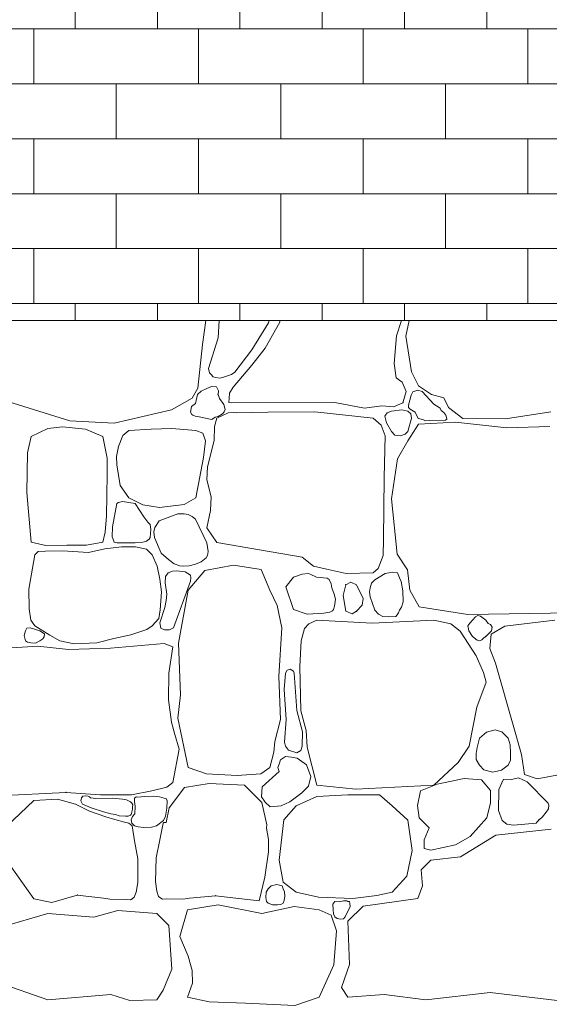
# Model space of a CAD drawing. Header units: millimetres. Extents: x 16408 to 141596, y -21057 to 26364.
# Tile 99 of 144: x 60348 to 60994, y -3564 to -2363. Entities that reach past the tile are written whole.
import ezdxf

# ---------------------------------------------------------------- set-up
doc = ezdxf.new("R2010")
doc.units = ezdxf.units.MM
doc.header["$MEASUREMENT"] = 0
doc.linetypes.add('Wipeout_Contour', pattern=[1000, 0, -1000])
doc.layers.add('0_Nr_pióra__101', color=7, linetype='Continuous', lineweight=5, true_color=0xb2b2b2)
doc.layers.add('_elementy3d_Nr_pióra__101', color=7, linetype='Continuous', lineweight=5, true_color=0xb2b2b2)
doc.layers.add('_elementy3d', color=7, linetype='Continuous')

# ---------------------------------------------------------------- blocks, each defined once
blk = doc.blocks.new('*X6')
at = {"layer": '_elementy3d_Nr_pióra__101', "color": 253, "linetype": 'Continuous', "lineweight": 5, "true_color": 0xb2b2b2}
for p, q in [((60574.9, -2730), (60570.9, -2759.6)), ((60591.4, -2730), (60590.2, -2751.2)), ((60631.3, -2766.1), (60651.4, -2733.1)), ((60665.3, -2732.1), (60647.2, -2763.8)), ((60651.4, -2733.1), (60652.1, -2730)), ((60665.4, -2730), (60665.3, -2732.1)), ((60807.7, -2748.7), (60813.8, -2730)), ((60823.2, -2730), (60819.1, -2749.2)), ((60804.7, -2782.7), (60807.7, -2748.7)), ((60819.1, -2749.2), (60826, -2792.6)), ((60570.9, -2759.6), (60565.2, -2812.6)), ((60590.2, -2751.2), (60578.2, -2788.6)), ((60610.3, -2793.1), (60631.3, -2766.1)), ((60647.2, -2763.8), (60631.3, -2784.7)), ((60631.3, -2784.7), (60608.3, -2811.4)), ((60807.4, -2800), (60804.7, -2782.7)), ((60578.2, -2788.6), (60579.5, -2793.9)), ((60579.5, -2793.9), (60581.6, -2796)), ((60581.6, -2796), (60583.8, -2799)), ((60596.7, -2799.3), (60606.4, -2795.9)), ((60606.4, -2795.9), (60610.3, -2793.1)), ((60826, -2792.6), (60834.4, -2809.9)), ((60583.8, -2799), (60586.6, -2799.6)), ((60586.6, -2799.6), (60592.2, -2800.6)), ((60592.2, -2800.6), (60596.7, -2799.3)), ((60814.4, -2805.5), (60807.4, -2800)), ((60819.6, -2816.9), (60814.4, -2805.5)), ((60834.4, -2809.9), (60850.5, -2820.6)), ((60565.2, -2812.6), (60558.5, -2825)), ((60564.7, -2820.6), (60562.2, -2831.4)), ((60569.3, -2816.2), (60564.7, -2820.6)), ((60576.4, -2813), (60569.3, -2816.2)), ((60581.7, -2810.8), (60576.4, -2813)), ((60588.2, -2810.9), (60581.7, -2810.8)), ((60590.3, -2815.8), (60588.2, -2810.9)), ((60590, -2820.6), (60590.3, -2815.8)), ((60591.7, -2825.5), (60590, -2820.6)), ((60603.9, -2818.9), (60603.3, -2825.2)), ((60608.3, -2811.4), (60603.9, -2818.9)), ((60815.6, -2830.5), (60819.6, -2816.9)), ((60825.4, -2821.1), (60822.2, -2833.4)), ((60827.6, -2817.4), (60825.4, -2821.1)), ((60833.6, -2815.2), (60827.6, -2817.4)), ((60838.9, -2816.8), (60833.6, -2815.2)), ((60853.4, -2832.1), (60838.9, -2816.8)), ((60850.5, -2820.6), (60865.4, -2824.5)), ((60408.9, -2852.7), (60320, -2824.8)), ((60558.5, -2825), (60533, -2839.1)), ((60562.2, -2831.4), (60557.5, -2835.2)), ((60596.9, -2832.5), (60591.7, -2825.5)), ((60598.4, -2838.7), (60596.9, -2832.5)), ((60603.3, -2825.2), (60603.2, -2830.1)), ((60603.2, -2830.1), (60605.8, -2830.5)), ((60605.8, -2830.5), (60732.6, -2830.2)), ((60732.6, -2830.2), (60768.6, -2837.2)), ((60768.6, -2837.2), (60789.9, -2834.2)), ((60789.9, -2834.2), (60804, -2835.7)), ((60804, -2835.7), (60815.6, -2830.5)), ((60822.2, -2833.4), (60822.4, -2836.5)), ((60856.5, -2834.4), (60853.4, -2832.1)), ((60860.8, -2837.2), (60856.5, -2834.4)), ((60865.4, -2824.5), (60871.1, -2836.2)), ((60533, -2839.1), (60463.2, -2855.4)), ((60557.5, -2835.2), (60556.1, -2841.9)), ((60556.1, -2841.9), (60558, -2845)), ((60558, -2845), (60559.3, -2845.5)), ((60559.3, -2845.5), (60562, -2846.8)), ((60602.1, -2842.7), (60588.5, -2849.5)), ((60590, -2847.1), (60595.5, -2844.1)), ((60595.5, -2844.1), (60597.3, -2841.5)), ((60597.3, -2841.5), (60598.4, -2838.7)), ((60609, -2842.3), (60602.1, -2842.7)), ((60612.3, -2842.9), (60609, -2842.3)), ((60650.7, -2841.9), (60612.3, -2842.9)), ((60707.9, -2841.6), (60650.7, -2841.9)), ((60779.2, -2849.5), (60707.9, -2841.6)), ((60796.4, -2842.7), (60793.6, -2846.7)), ((60801.5, -2840.6), (60796.4, -2842.7)), ((60814.1, -2839.3), (60801.5, -2840.6)), ((60821.6, -2840.6), (60814.1, -2839.3)), ((60825.2, -2844), (60821.6, -2840.6)), ((60822.4, -2836.5), (60824.3, -2838.2)), ((60824.3, -2838.2), (60830.4, -2841.9)), ((60826.1, -2849.4), (60825.2, -2844)), ((60830.4, -2841.9), (60834.3, -2849.9)), ((60862.3, -2839.9), (60860.8, -2837.2)), ((60865.4, -2842.6), (60862.3, -2839.9)), ((60867.7, -2845.8), (60865.4, -2842.6)), ((60868.9, -2848.5), (60867.7, -2845.8)), ((60871.1, -2836.2), (60888.7, -2849.8)), ((60940.7, -2850.3), (60996.2, -2841.6)), ((60463.2, -2855.4), (60408.9, -2852.7)), ((60562, -2846.8), (60564.7, -2847.1)), ((60564.7, -2847.1), (60582.5, -2851)), ((60582.5, -2851), (60586.4, -2848.1)), ((60588.5, -2849.5), (60585.6, -2859.5)), ((60586.4, -2848.1), (60590, -2847.1)), ((60788.8, -2858), (60779.2, -2849.5)), ((60793.8, -2871), (60788.8, -2858)), ((60793.6, -2846.7), (60795.4, -2855.1)), ((60795.4, -2855.1), (60801.5, -2865.4)), ((60821.6, -2865.4), (60826.1, -2849.4)), ((60834.4, -2856.5), (60821.6, -2877.1)), ((60834.3, -2849.9), (60839.9, -2851.1)), ((60879.5, -2854), (60834.4, -2856.5)), ((60839.9, -2851.1), (60843.2, -2852.4)), ((60843.2, -2852.4), (60848.1, -2852.1)), ((60848.1, -2852.1), (60867.5, -2851.6)), ((60867.5, -2851.6), (60869, -2850.4)), ((60869, -2850.4), (60868.9, -2848.5)), ((60942.4, -2861.2), (60879.5, -2854)), ((60888.7, -2849.8), (60940.7, -2850.3)), ((60382, -2862), (60361.7, -2871.6)), ((60400.2, -2859.9), (60382, -2862)), ((60428, -2862.7), (60400.2, -2859.9)), ((60449.4, -2871.6), (60428, -2862.7)), ((60473.7, -2870.3), (60468.2, -2884)), ((60481.2, -2864.5), (60473.7, -2870.3)), ((60508.1, -2862.7), (60481.2, -2864.5)), ((60533.4, -2861.8), (60508.1, -2862.7)), ((60562.6, -2864.5), (60533.4, -2861.8)), ((60571.3, -2867.7), (60562.6, -2864.5)), ((60574.5, -2876.9), (60571.3, -2867.7)), ((60585.6, -2859.5), (60585.3, -2876.6)), ((60801.5, -2865.4), (60805.5, -2870)), ((60805.5, -2870), (60812, -2870.7)), ((60812, -2870.7), (60818.1, -2868.8)), ((60818.1, -2868.8), (60821.6, -2865.4)), ((60994.7, -2859.5), (60942.4, -2861.2)), ((60361.7, -2871.6), (60357.4, -2891.7)), ((60454.6, -2898.3), (60449.4, -2871.6)), ((60572.1, -2897.5), (60574.5, -2876.9)), ((60585.3, -2876.6), (60577.2, -2908.7)), ((60792.5, -2921.5), (60793.8, -2871)), ((60821.6, -2877.1), (60808.7, -2898.8)), ((60357.4, -2891.7), (60356.4, -2940.2)), ((60468.2, -2884), (60466.1, -2896)), ((60454.4, -2918.1), (60454.6, -2898.3)), ((60466.1, -2896), (60466.3, -2906.2)), ((60466.3, -2906.2), (60470.4, -2931.3)), ((60562.6, -2946.4), (60572.1, -2897.5)), ((60808.7, -2898.8), (60801.5, -2947.6)), ((60453.7, -2968.3), (60454.4, -2918.1)), ((60577.2, -2908.7), (60576.1, -2924.4)), ((60576.1, -2924.4), (60581.6, -2945.4)), ((60791.8, -2996.8), (60792.5, -2921.5)), ((60356.4, -2940.2), (60361.7, -3000.4)), ((60470.4, -2931.3), (60481.2, -2946.4)), ((60466.3, -2953.6), (60461, -2982)), ((60468.2, -2952.3), (60466.3, -2953.6)), ((60473.3, -2950.9), (60468.2, -2952.3)), ((60488.9, -2953.6), (60473.3, -2950.9)), ((60481.2, -2946.4), (60498, -2955)), ((60499.5, -2969.6), (60488.9, -2953.6)), ((60518.5, -2958.3), (60548.6, -2954.7)), ((60548.6, -2954.7), (60562.6, -2946.4)), ((60581.6, -2945.4), (60580.7, -2961.8)), ((60801.5, -2947.6), (60808.4, -3015.2)), ((60498, -2955), (60518.5, -2958.3)), ((60540.9, -2966.2), (60517.9, -2974.6)), ((60548.5, -2965.9), (60540.9, -2966.2)), ((60553.3, -2967), (60548.5, -2965.9)), ((60580.7, -2961.8), (60576.4, -2983.3)), ((60452.2, -2988.4), (60453.7, -2968.3)), ((60504.1, -2976.1), (60499.5, -2969.6)), ((60506.9, -2979.2), (60504.1, -2976.1)), ((60517.9, -2974.6), (60512.6, -2982.7)), ((60558.4, -2969.2), (60553.3, -2967)), ((60562.5, -2972.6), (60558.4, -2969.2)), ((60576, -3001.2), (60562.5, -2972.6)), ((60449.4, -3000.4), (60452.2, -2988.4)), ((60461, -2982), (60460.8, -2994.1)), ((60507.8, -2985.2), (60506.9, -2979.2)), ((60507, -2995), (60507.8, -2985.2)), ((60512.6, -2982.7), (60511.4, -2988.1)), ((60511.4, -2988.1), (60512.3, -2994.8)), ((60576.4, -2983.3), (60588.5, -3001.1)), ((60361.7, -3000.4), (60379.9, -3004.5)), ((60429.5, -3004.1), (60449.4, -3000.4)), ((60460.8, -2994.1), (60462.3, -2998.3)), ((60462.3, -2998.3), (60463.3, -3000.7)), ((60463.3, -3000.7), (60466.3, -3001.2)), ((60466.3, -3001.2), (60488.9, -3001.2)), ((60488.9, -3001.2), (60498.2, -3000.5)), ((60498.2, -3000.5), (60502.6, -2999.4)), ((60502.6, -2999.4), (60505.8, -2997)), ((60505.8, -2997), (60507, -2995)), ((60512.3, -2994.8), (60520.6, -3014)), ((60577.7, -3012.1), (60576, -3001.2)), ((60588.5, -3001.1), (60692.5, -3018.8)), ((60791.3, -3016.9), (60791.8, -2996.8)), ((60370.2, -3011.9), (60366.4, -3016.1)), ((60379.2, -3011.6), (60370.2, -3011.9)), ((60400, -3011.3), (60379.2, -3011.6)), ((60379.9, -3004.5), (60405.4, -3004.2)), ((60431.8, -3013.3), (60400, -3011.3)), ((60405.4, -3004.2), (60429.5, -3004.1)), ((60451.8, -3008.9), (60431.8, -3013.3)), ((60472.2, -3006.1), (60451.8, -3008.9)), ((60489.2, -3006.4), (60472.2, -3006.1)), ((60502.4, -3009.3), (60489.2, -3006.4)), ((60509.6, -3016.1), (60502.4, -3009.3)), ((60520.6, -3014), (60529.5, -3021.6)), ((60577.1, -3016.8), (60577.7, -3012.1)), ((60366.4, -3016.1), (60359.1, -3058)), ((60515.4, -3029.8), (60509.6, -3016.1)), ((60529.5, -3021.6), (60536.4, -3027)), ((60562.2, -3027.5), (60569.4, -3024.4)), ((60569.4, -3024.4), (60575.4, -3019.5)), ((60575.4, -3019.5), (60577.1, -3016.8)), ((60692.5, -3018.8), (60706.3, -3029.7)), ((60785.3, -3032.7), (60791.3, -3016.9)), ((60808.4, -3015.2), (60821.3, -3034.3)), ((60518.8, -3045.8), (60515.4, -3029.8)), ((60529, -3038.2), (60525.9, -3042.5)), ((60534.3, -3036), (60529, -3038.2)), ((60539, -3035.4), (60534.3, -3036)), ((60536.4, -3027), (60543.2, -3029.5)), ((60549.6, -3036.6), (60539, -3035.4)), ((60543.2, -3029.5), (60547.4, -3029.9)), ((60547.4, -3029.9), (60554.6, -3029.3)), ((60556.4, -3041), (60549.6, -3036.6)), ((60573.9, -3035.1), (60553.3, -3059.3)), ((60554.6, -3029.3), (60562.2, -3027.5)), ((60608.6, -3028.6), (60573.9, -3035.1)), ((60642.7, -3034.1), (60608.6, -3028.6)), ((60652.9, -3059.3), (60642.7, -3034.1)), ((60706.3, -3029.7), (60724.1, -3033.9)), ((60724.1, -3033.9), (60746.1, -3038.9)), ((60746.1, -3038.9), (60779.2, -3037.8)), ((60779.2, -3037.8), (60785.3, -3032.7)), ((60802.7, -3037), (60793.9, -3039)), ((60808.9, -3037.9), (60802.7, -3037)), ((60811.4, -3044), (60808.9, -3037.9)), ((60821.3, -3034.3), (60823.8, -3059.3)), ((60520.7, -3061), (60518.8, -3045.8)), ((60525.9, -3042.5), (60525.2, -3050.2)), ((60525.2, -3050.2), (60527.5, -3064.2)), ((60535.5, -3105.1), (60556.3, -3048.1)), ((60556.3, -3048.1), (60556.7, -3043.9)), ((60556.7, -3043.9), (60556.4, -3041)), ((60681.9, -3043.2), (60672.7, -3054.9)), ((60692.4, -3039.6), (60681.9, -3043.2)), ((60700.4, -3039), (60692.4, -3039.6)), ((60702.2, -3039.8), (60700.4, -3039)), ((60710.1, -3043.2), (60702.2, -3039.8)), ((60723, -3044.7), (60710.1, -3043.2)), ((60725.5, -3046), (60723, -3044.7)), ((60727.8, -3051.4), (60725.5, -3046)), ((60751.9, -3049.4), (60745.8, -3052.6)), ((60758.9, -3052.6), (60751.9, -3049.4)), ((60777.1, -3050.7), (60775.6, -3056.1)), ((60781.2, -3046.5), (60777.1, -3050.7)), ((60793.9, -3039), (60781.2, -3046.5)), ((60813.2, -3048.6), (60811.4, -3044)), ((60815.3, -3059.9), (60813.2, -3048.6)), ((60359.1, -3058), (60359.5, -3081.8)), ((60519.1, -3083.1), (60520.7, -3061)), ((60553.3, -3059.3), (60541.7, -3123.7)), ((60662.1, -3077.9), (60652.9, -3059.3)), ((60672.7, -3054.9), (60681.9, -3082.6)), ((60728.7, -3056.1), (60727.8, -3051.4)), ((60731.8, -3064.2), (60728.7, -3056.1)), ((60745.8, -3052.6), (60742.6, -3065.8)), ((60766.8, -3069.5), (60758.9, -3052.6)), ((60775.6, -3056.1), (60774.8, -3061.3)), ((60774.8, -3061.3), (60775.7, -3067.3)), ((60815.9, -3073.2), (60815.3, -3059.9)), ((60823.8, -3059.3), (60835.4, -3079.6)), ((60526.4, -3071.6), (60524.8, -3080.2)), ((60527.5, -3064.2), (60526.4, -3071.6)), ((60733.4, -3070.2), (60731.8, -3064.2)), ((60732.1, -3078.6), (60733.4, -3070.2)), ((60742.6, -3065.8), (60745.8, -3084.8)), ((60765.6, -3077.4), (60766.8, -3069.5)), ((60775.7, -3067.3), (60781.2, -3083.6)), ((60813.6, -3079.8), (60815.9, -3073.2)), ((60359.5, -3081.8), (60361.5, -3095.7)), ((60517.5, -3093.6), (60519.1, -3083.1)), ((60524.8, -3080.2), (60518.7, -3099)), ((60667.8, -3105.1), (60662.1, -3077.9)), ((60681.9, -3082.6), (60698.7, -3088.3)), ((60719, -3087.1), (60726.2, -3085.8)), ((60726.2, -3085.8), (60729.6, -3084.5)), ((60729.6, -3084.5), (60730.7, -3082.6)), ((60730.7, -3082.6), (60732.1, -3078.6)), ((60745.8, -3084.8), (60753.6, -3088.1)), ((60753.6, -3088.1), (60758.9, -3084.8)), ((60758.9, -3084.8), (60765.6, -3077.4)), ((60781.2, -3083.6), (60785.8, -3088.6)), ((60810.2, -3086.9), (60811.4, -3083.6)), ((60811.4, -3083.6), (60813.6, -3079.8)), ((60835.4, -3079.6), (60894.6, -3088.8)), ((60894.6, -3088.8), (61020.7, -3086.8)), ((60361.5, -3095.7), (60366.4, -3102.6)), ((60509.6, -3102.6), (60517.5, -3093.6)), ((60698.7, -3088.3), (60719, -3087.1)), ((60710.6, -3095.7), (60700.7, -3100.2)), ((60778, -3099.5), (60710.6, -3095.7)), ((60853.4, -3095.7), (60778, -3099.5)), ((60785.8, -3088.6), (60791.1, -3091.4)), ((60791.1, -3091.4), (60798.5, -3091.5)), ((60798.5, -3091.5), (60806.7, -3091.3)), ((60806.7, -3091.3), (60808.4, -3089.3)), ((60808.4, -3089.3), (60810.2, -3086.9)), ((60874.1, -3100.2), (60853.4, -3095.7)), ((60900.6, -3095.7), (60897, -3099.4)), ((60903.9, -3091.5), (60900.6, -3095.7)), ((60907.1, -3090.1), (60903.9, -3091.5)), ((60910.2, -3090.8), (60907.1, -3090.1)), ((60916.7, -3095.7), (60910.2, -3090.8)), ((60919.4, -3099.7), (60916.7, -3095.7)), ((61000.9, -3095.7), (60939.7, -3102.9)), ((60354.9, -3108.7), (60353.2, -3114.3)), ((60356.6, -3105.7), (60354.9, -3108.7)), ((60360.6, -3105), (60356.6, -3105.7)), ((60372.3, -3108.7), (60360.6, -3105)), ((60366.4, -3102.6), (60384.7, -3114.2)), ((60377.9, -3112.4), (60372.3, -3108.7)), ((60483.5, -3113.6), (60503, -3107.3)), ((60503, -3107.3), (60509.6, -3102.6)), ((60518.7, -3099), (60520.1, -3105.4)), ((60520.1, -3105.4), (60524.4, -3107.7)), ((60524.4, -3107.7), (60530.5, -3107.4)), ((60530.5, -3107.4), (60535.5, -3105.1)), ((60664, -3164.3), (60667.8, -3105.1)), ((60695.5, -3106.1), (60691.3, -3121)), ((60700.7, -3100.2), (60695.5, -3106.1)), ((60885.5, -3109.1), (60874.1, -3100.2)), ((60905, -3139.1), (60885.5, -3109.1)), ((60897, -3099.4), (60894.9, -3102.7)), ((60894.9, -3102.7), (60896, -3108.9)), ((60896, -3108.9), (60900.6, -3115.6)), ((60916.7, -3115.6), (60923.7, -3108.7)), ((60922.4, -3101.2), (60919.4, -3099.7)), ((60924.3, -3104.4), (60922.4, -3101.2)), ((60939.7, -3102.9), (60923.1, -3112.8)), ((60923.7, -3108.7), (60924.3, -3104.4)), ((60353.2, -3114.3), (60354.9, -3120.9)), ((60354.9, -3120.9), (60357.3, -3122.6)), ((60357.3, -3122.6), (60361.3, -3123.5)), ((60367.2, -3123.8), (60372.3, -3120.9)), ((60372.3, -3120.9), (60376, -3118.7)), ((60376, -3118.7), (60377.6, -3116)), ((60377.6, -3116), (60377.9, -3112.4)), ((60384.7, -3114.2), (60397, -3120.9)), ((60397, -3120.9), (60414.1, -3124.8)), ((60442, -3123.3), (60462.9, -3118.1)), ((60462.9, -3118.1), (60483.5, -3113.6)), ((60691.3, -3121), (60689.6, -3152.2)), ((60900.6, -3115.6), (60906.2, -3120)), ((60906.2, -3120), (60909, -3120.8)), ((60909, -3120.8), (60911.9, -3119.9)), ((60911.9, -3119.9), (60914, -3117.8)), ((60914, -3117.8), (60916.7, -3115.6)), ((60923.1, -3112.8), (60921.4, -3130.4)), ((60369.9, -3127.4), (60325.1, -3130.1)), ((60361.3, -3123.5), (60367.2, -3123.8)), ((60407.2, -3131.6), (60369.9, -3127.4)), ((60458.8, -3129.9), (60407.2, -3131.6)), ((60414.1, -3124.8), (60442, -3123.3)), ((60524, -3124.2), (60458.8, -3129.9)), ((60534.9, -3128.3), (60524, -3124.2)), ((60529.8, -3160.4), (60534.9, -3128.3)), ((60541.7, -3123.7), (60544.2, -3186.9)), ((60921.4, -3130.4), (60928.4, -3148)), ((60913.7, -3159.4), (60905, -3139.1)), ((60674.1, -3156.9), (60672.2, -3160.4)), ((60678, -3155.5), (60674.1, -3156.9)), ((60681.8, -3158), (60678, -3155.5)), ((60682.9, -3160.4), (60681.8, -3158)), ((60689.6, -3152.2), (60690.8, -3206.5)), ((60928.4, -3148), (60949.9, -3223.8)), ((60529.3, -3192.9), (60529.8, -3160.4)), ((60666, -3216.9), (60664, -3164.3)), ((60672.2, -3160.4), (60670.4, -3180.5)), ((60686, -3205.8), (60682.9, -3160.4)), ((60917.2, -3171.3), (60913.7, -3159.4)), ((60670.4, -3180.5), (60673.1, -3217.1)), ((60905.8, -3201.7), (60917.2, -3171.3)), ((60533.1, -3220.1), (60529.3, -3192.9)), ((60544.2, -3186.9), (60540.7, -3215.4)), ((60692.8, -3231.9), (60686, -3205.8)), ((60690.8, -3206.5), (60697.5, -3230.2)), ((60896.4, -3249.3), (60905.8, -3201.7)), ((60540.7, -3215.4), (60553.3, -3275.3)), ((60659.3, -3243.9), (60666, -3216.9)), ((60673.1, -3217.1), (60671, -3244.7)), ((60537.3, -3235.3), (60533.1, -3220.1)), ((60697.5, -3230.2), (60698.7, -3250.8)), ((60927.9, -3229.4), (60917.6, -3232.3)), ((60936.1, -3231.9), (60927.9, -3229.4)), ((60949.9, -3223.8), (60960.3, -3259.5)), ((60542.6, -3253.3), (60537.3, -3235.3)), ((60692.7, -3249.3), (60692.8, -3231.9)), ((60908.9, -3239.5), (60906.1, -3251.1)), ((60917.6, -3232.3), (60908.9, -3239.5)), ((60944.1, -3239.5), (60936.1, -3231.9)), ((60946.4, -3248), (60944.1, -3239.5)), ((60534.9, -3293.6), (60542.6, -3253.3)), ((60658.1, -3256.7), (60659.3, -3243.9)), ((60671, -3244.7), (60672.2, -3249.3)), ((60672.2, -3249.3), (60675.9, -3254.4)), ((60675.9, -3254.4), (60685.9, -3257.5)), ((60685.9, -3257.5), (60691, -3254.9)), ((60691, -3254.9), (60692.7, -3249.3)), ((60698.7, -3250.8), (60710.6, -3297.1)), ((60883, -3269.4), (60896.4, -3249.3)), ((60906.1, -3251.1), (60904.9, -3258.4)), ((60946.7, -3257.4), (60946.4, -3248)), ((60652.9, -3275.3), (60658.1, -3256.7)), ((60666.2, -3266), (60664.4, -3271.4)), ((60672.2, -3262), (60666.2, -3266)), ((60679.6, -3262.9), (60672.2, -3262)), ((60686.6, -3264), (60679.6, -3262.9)), ((60697.7, -3272.3), (60686.6, -3264)), ((60904.9, -3258.4), (60904.8, -3265.9)), ((60904.8, -3265.9), (60908.9, -3272.6)), ((60944.1, -3272.6), (60946.7, -3266.4)), ((60946.7, -3266.4), (60946.7, -3257.4)), ((60960.3, -3259.5), (60963.7, -3284)), ((60553.3, -3275.3), (60575.6, -3283)), ((60642, -3283), (60652.9, -3275.3)), ((60664.4, -3271.4), (60663, -3275.6)), ((60663, -3275.6), (60664.4, -3280.5)), ((60703, -3286.3), (60697.7, -3272.3)), ((60853.4, -3297.1), (60883, -3269.4)), ((60908.9, -3272.6), (60914.1, -3278.2)), ((60914.1, -3278.2), (60925.2, -3281)), ((60925.2, -3281), (60935.9, -3278.9)), ((60935.9, -3278.9), (60944.1, -3272.6)), ((60979.3, -3289.2), (61035.8, -3278.8)), ((60575.6, -3283), (60613.3, -3285.2)), ((60613.3, -3285.2), (60642, -3283)), ((60664.4, -3280.5), (60643.6, -3299)), ((60700.2, -3298.4), (60703, -3286.3)), ((60890.4, -3288.9), (60857.5, -3295.9)), ((60911.5, -3290.7), (60890.4, -3288.9)), ((60922.6, -3303.5), (60911.5, -3290.7)), ((60938.2, -3289.9), (60932.7, -3302.3)), ((60947.9, -3290.3), (60938.2, -3289.9)), ((60956.6, -3288), (60947.9, -3290.3)), ((60967, -3293.1), (60956.6, -3288)), ((60963.7, -3284), (60979.3, -3289.2)), ((60509.1, -3304), (60527.3, -3299.6)), ((60527.3, -3299.6), (60534.9, -3293.6)), ((60530.2, -3324.5), (60549.1, -3299.8)), ((60549.1, -3299.8), (60579.1, -3295.1)), ((60579.1, -3295.1), (60622.2, -3297.1)), ((60622.2, -3297.1), (60643.2, -3318.1)), ((60643.6, -3299), (60643, -3311.2)), ((60692.2, -3306.2), (60700.2, -3298.4)), ((60710.6, -3297.1), (60757.9, -3302.1)), ((60757.9, -3302.1), (60853.4, -3297.1)), ((60857.5, -3295.9), (60836.9, -3304)), ((60932.7, -3302.3), (60932.3, -3327.8)), ((60992.7, -3318.9), (60967, -3293.1)), ((60315.5, -3310.3), (60404.2, -3305.8)), ((60394.1, -3314.2), (60364.9, -3315.8)), ((60415.9, -3320.1), (60394.1, -3314.2)), ((60404.2, -3305.8), (60446.4, -3309)), ((60423.2, -3312.4), (60422.6, -3316.3)), ((60425, -3310.3), (60423.2, -3312.4)), ((60428.6, -3310), (60425, -3310.3)), ((60431.2, -3310.5), (60428.6, -3310)), ((60433.1, -3311.4), (60431.2, -3310.5)), ((60434.2, -3312.6), (60433.1, -3311.4)), ((60440.6, -3313.1), (60434.2, -3312.6)), ((60460.5, -3313), (60440.6, -3313.1)), ((60446.4, -3309), (60484.1, -3309)), ((60473.3, -3314.2), (60460.5, -3313)), ((60478.3, -3315), (60473.3, -3314.2)), ((60482.9, -3317.2), (60478.3, -3315)), ((60484.1, -3309), (60509.1, -3304)), ((60488, -3313), (60487.8, -3316.8)), ((60489.8, -3311.3), (60488, -3313)), ((60492.1, -3311.5), (60489.8, -3311.3)), ((60500, -3310.9), (60492.1, -3311.5)), ((60511.2, -3310.4), (60500, -3310.9)), ((60518.5, -3311.1), (60511.2, -3310.4)), ((60524, -3313), (60518.5, -3311.1)), ((60526.4, -3313.4), (60524, -3313)), ((60527.6, -3316), (60526.4, -3313.4)), ((60643, -3311.2), (60647.3, -3317.8)), ((60677.6, -3317.5), (60692.2, -3306.2)), ((60710.6, -3310.7), (60685.3, -3322.4)), ((60748.2, -3308.7), (60710.6, -3310.7)), ((60786.9, -3309), (60748.2, -3308.7)), ((60802.2, -3322.4), (60786.9, -3309)), ((60836.9, -3304), (60833.2, -3322)), ((60922.4, -3318.4), (60922.6, -3303.5)), ((60364.9, -3315.8), (60331.6, -3347.5)), ((60433, -3328.9), (60415.9, -3320.1)), ((60422.6, -3316.3), (60424.3, -3320.1)), ((60424.3, -3320.1), (60435, -3324.6)), ((60435, -3324.6), (60450.1, -3329.4)), ((60484.8, -3318.9), (60482.9, -3317.2)), ((60484.7, -3329.6), (60485.4, -3326.3)), ((60485.9, -3321.1), (60484.8, -3318.9)), ((60485.4, -3326.3), (60485.6, -3323.6)), ((60485.6, -3323.6), (60485.9, -3321.1)), ((60487.8, -3316.8), (60488.9, -3322.9)), ((60488.9, -3322.9), (60488.3, -3331.9)), ((60525.6, -3335), (60527.2, -3325)), ((60526.4, -3342.4), (60530.2, -3324.5)), ((60527.2, -3325), (60527.6, -3316)), ((60643.2, -3318.1), (60649.6, -3345.5)), ((60647.3, -3317.8), (60653.3, -3323.4)), ((60653.3, -3323.4), (60667, -3322.4)), ((60667, -3322.4), (60677.6, -3317.5)), ((60685.3, -3322.4), (60670.2, -3339.5)), ((60821.6, -3339.7), (60802.2, -3322.4)), ((60833.2, -3322), (60835.2, -3337)), ((60918.1, -3336.8), (60922.4, -3318.4)), ((60990.2, -3329.9), (60993.1, -3325.7)), ((60993.7, -3321.5), (60992.7, -3318.9)), ((60993.1, -3325.7), (60993.7, -3321.5)), ((60453, -3335.7), (60433, -3328.9)), ((60450.1, -3329.4), (60459.1, -3331.9)), ((60464, -3339.1), (60453, -3335.7)), ((60459.1, -3331.9), (60464.8, -3332.8)), ((60475.9, -3342.2), (60464, -3339.1)), ((60464.8, -3332.8), (60469.4, -3334.4)), ((60469.4, -3334.4), (60476.9, -3335)), ((60476.9, -3335), (60480.3, -3334.7)), ((60480.3, -3334.7), (60482.9, -3333.5)), ((60482.9, -3333.5), (60484.2, -3331.9)), ((60485.4, -3335.3), (60483.8, -3339.2)), ((60484.2, -3331.9), (60484.7, -3329.6)), ((60488.3, -3331.9), (60485.4, -3335.3)), ((60523.2, -3340), (60525.6, -3335)), ((60835.2, -3337), (60847.6, -3349.1)), ((60897.6, -3359.5), (60918.1, -3336.8)), ((60932.3, -3327.8), (60936.8, -3340.3)), ((60978.1, -3343.2), (60981.9, -3339)), ((60981.8, -3339.2), (60986, -3335.5)), ((60986, -3335.5), (60990.2, -3329.9)), ((60480.9, -3343.2), (60475.9, -3342.2)), ((60484.9, -3346.5), (60480.9, -3343.2)), ((60483.8, -3339.2), (60484.6, -3343.5)), ((60484.6, -3343.5), (60488, -3346.5)), ((60488, -3364.9), (60484.9, -3346.5)), ((60488, -3346.5), (60492.4, -3347.8)), ((60492.4, -3347.8), (60499.5, -3348.5)), ((60499.5, -3348.5), (60508.7, -3348.3)), ((60508.7, -3348.3), (60514.8, -3346.5)), ((60514.8, -3346.5), (60523.2, -3340)), ((60518.8, -3363.8), (60522.4, -3345.5)), ((60522.4, -3345.5), (60523.4, -3342.7)), ((60523.4, -3342.7), (60526.4, -3342.4)), ((60649.6, -3345.5), (60649.1, -3349.3)), ((60649.1, -3349.3), (60651.5, -3363.4)), ((60670.2, -3339.5), (60664.3, -3388.7)), ((60826.8, -3376.6), (60821.6, -3339.7)), ((60847.6, -3349.1), (60841.4, -3363.7)), ((60996.4, -3350.6), (60929.1, -3358)), ((60936.8, -3340.3), (60942.5, -3344.5)), ((60942.5, -3344.5), (60950.4, -3345.9)), ((60950.4, -3345.9), (60978.1, -3343.2)), ((60879.8, -3369.7), (60897.6, -3359.5)), ((60929.1, -3358), (60885.7, -3384.3)), ((60492, -3387), (60488, -3364.9)), ((60514.2, -3385.8), (60518.8, -3363.8)), ((60651.5, -3363.4), (60651.6, -3378.2)), ((60841.4, -3363.7), (60841.6, -3374.1)), ((60841.6, -3374.1), (60849.6, -3376.4)), ((60849.6, -3376.4), (60879.8, -3369.7)), ((60492, -3415.8), (60492, -3387)), ((60513.4, -3414.7), (60514.2, -3385.8)), ((60651.6, -3378.2), (60647.1, -3409.1)), ((60820.1, -3408.1), (60826.8, -3376.6)), ((60885.7, -3384.3), (60849.6, -3388.5)), ((60337.5, -3396.5), (60364.9, -3435.8)), ((60664.3, -3388.7), (60669.5, -3415.2)), ((60849.6, -3388.5), (60837.9, -3400.4)), ((60647.1, -3409.1), (60639.9, -3438.1)), ((60802.2, -3427.4), (60820.1, -3408.1)), ((60837.9, -3400.4), (60839.6, -3419.7)), ((60489.9, -3427.5), (60492, -3415.8)), ((60515.2, -3426.4), (60513.4, -3414.7)), ((60654.8, -3419.8), (60650.9, -3423.4)), ((60661.5, -3418.3), (60654.8, -3419.8)), ((60668.2, -3419.9), (60661.5, -3418.3)), ((60669.5, -3423.4), (60668.2, -3419.9)), ((60669.5, -3415.2), (60685.3, -3427.4)), ((60839.6, -3419.7), (60833.9, -3435.3)), ((60387.1, -3440), (60418, -3431.2)), ((60418, -3431.2), (60449.9, -3434.7)), ((60449.9, -3434.7), (60457.9, -3436.2)), ((60484.9, -3435.8), (60487.5, -3433.8)), ((60487.5, -3433.8), (60489.9, -3427.5)), ((60517.4, -3432.7), (60515.2, -3426.4)), ((60519.9, -3434.8), (60517.4, -3432.7)), ((60521.9, -3436.2), (60519.9, -3434.8)), ((60554.9, -3434.7), (60546.9, -3435.9)), ((60586.9, -3432), (60554.9, -3434.7)), ((60639.9, -3438.1), (60586.9, -3432)), ((60648.6, -3427.5), (60648.1, -3433.9)), ((60648.1, -3433.9), (60649, -3438.8)), ((60650.9, -3423.4), (60648.6, -3427.5)), ((60671, -3427.2), (60669.5, -3423.4)), ((60670.5, -3437.7), (60671.2, -3432.6)), ((60671.2, -3432.6), (60671, -3427.2)), ((60685.3, -3427.4), (60712.3, -3433.8)), ((60712.3, -3433.8), (60754.2, -3435.1)), ((60754.2, -3435.1), (60783.7, -3431.6)), ((60783.7, -3431.6), (60802.2, -3427.4)), ((60364.9, -3435.8), (60387.1, -3440)), ((60457.9, -3436.2), (60477.8, -3436.5)), ((60477.8, -3436.5), (60482.9, -3437.1)), ((60482.9, -3437.1), (60484.9, -3435.8)), ((60527, -3435.7), (60521.9, -3436.2)), ((60546.9, -3435.9), (60527, -3435.7)), ((60552.6, -3448.9), (60590, -3443)), ((60590, -3443), (60643.5, -3453.4)), ((60643.5, -3453.4), (60682.9, -3445.2)), ((60649, -3438.8), (60650.9, -3441)), ((60650.9, -3441), (60656.2, -3442.8)), ((60656.2, -3442.8), (60662.5, -3442.9)), ((60662.5, -3442.9), (60666.6, -3442.5)), ((60666.6, -3442.5), (60669.5, -3441)), ((60669.5, -3441), (60670.5, -3437.7)), ((60682.9, -3445.2), (60713.3, -3448.9)), ((60732.5, -3438.8), (60730.1, -3442.2)), ((60730.1, -3442.2), (60730.4, -3448.9)), ((60737.8, -3439.2), (60732.5, -3438.8)), ((60742.9, -3438.2), (60737.8, -3439.2)), ((60747, -3438.3), (60742.9, -3438.2)), ((60745.2, -3457.8), (60751, -3444.9)), ((60748.3, -3438.8), (60747, -3438.3)), ((60767.1, -3444.5), (60748.2, -3462.8)), ((60750.3, -3439.1), (60748.3, -3438.8)), ((60750.9, -3441.5), (60750.3, -3439.1)), ((60751, -3444.9), (60750.9, -3441.5)), ((60833.9, -3435.3), (60767.1, -3444.5)), ((60382.1, -3453.4), (60326.6, -3470)), ((60438.2, -3458.1), (60382.1, -3453.4)), ((60467.6, -3449.9), (60438.2, -3458.1)), ((60515.2, -3453.4), (60467.6, -3449.9)), ((60530, -3468.2), (60515.2, -3453.4)), ((60543.4, -3481.6), (60552.6, -3448.9)), ((60713.3, -3448.9), (60727.9, -3455.6)), ((60727.9, -3455.6), (60734.4, -3474.7)), ((60730.4, -3448.9), (60730.9, -3454.1)), ((60730.9, -3454.1), (60732.5, -3457.8)), ((60732.5, -3457.8), (60735.1, -3459.7)), ((60743, -3460.1), (60745.2, -3457.8)), ((60533.3, -3521.5), (60530, -3468.2)), ((60735.1, -3459.7), (60739.2, -3460.6)), ((60739.2, -3460.6), (60743, -3460.1)), ((60748.2, -3462.8), (60750.5, -3515.8)), ((60553.3, -3505.6), (60543.4, -3481.6)), ((60734.4, -3474.7), (60731.2, -3516.3)), ((60558.5, -3523.2), (60553.3, -3505.6)), ((60731.2, -3516.3), (60713.3, -3555.7)), ((60750.5, -3515.8), (60740.6, -3544)), ((60523.1, -3547), (60533.3, -3521.5)), ((60558.8, -3538.6), (60558.5, -3523.2)), ((60318.6, -3536.8), (60382.1, -3558.9)), ((60552.6, -3555.7), (60558.8, -3538.6)), ((60382.1, -3558.9), (60459.2, -3552.2)), ((60459.2, -3552.2), (60482.2, -3559.6)), ((60515.2, -3558.9), (60523.1, -3547)), ((60740.6, -3544), (60748.2, -3555.7)), ((60748.2, -3555.7), (60792.6, -3552.5)), ((60792.6, -3552.5), (60843.6, -3558.9)), ((60843.6, -3558.9), (60921.9, -3550)), ((60921.9, -3550), (61010.5, -3560.6)), ((60482.2, -3559.6), (60515.2, -3558.9)), ((60579.1, -3561.4), (60552.6, -3555.7)), ((60623.4, -3563.1), (60579.1, -3561.4)), ((60683.4, -3565.6), (60623.4, -3563.1)), ((60713.3, -3555.7), (60683.4, -3565.6))]:
    blk.add_line(p, q, dxfattribs=at)
for p in [(60590, -2820.6), (60815.6, -2830.5), (60745.8, -3052.6), (60758.9, -3084.8), (60916.7, -3115.6), (60404.2, -3305.8), (60418, -3431.2), (60519.9, -3434.8), (60519.9, -3434.8), (60586.9, -3432), (60484.9, -3435.8), (60484.9, -3435.8)]:
    blk.add_point(p, dxfattribs=at)
blk = doc.blocks.new('Wypełnienie_3_4', base_point=(0, 0))
at = {"color": 254, "linetype": 'Wipeout_Contour', "lineweight": 0, "ltscale": 312903.522761}
blk.add_wipeout([(63218.7, -5468.7), (64586.2, -5504.4), (64586.2, -2730), (59840.5, -2730), (59840.5, -5380)], dxfattribs=at).dxf.layer = '_elementy3d'
at = {"layer": '_elementy3d_Nr_pióra__101', "color": 253, "linetype": 'Continuous', "lineweight": 5, "true_color": 0xb2b2b2, "flags": 128}
blk.add_lwpolyline([(63218.7, -5468.7), (64586.2, -5504.4), (64586.2, -2730), (59840.5, -2730), (59840.5, -5380)], close=True, dxfattribs=at)
at = {"layer": '_elementy3d_Nr_pióra__101', "color": 253, "linetype": 'Continuous', "lineweight": 5, "true_color": 0xb2b2b2}
blk.add_blockref('*X6', (0, 0), dxfattribs=at)

msp = doc.modelspace()

# ---------------------------------------------------------------- block references
at = {"layer": '_elementy3d_Nr_pióra__101', "color": 253, "linetype": 'Continuous', "lineweight": 5, "true_color": 0xb2b2b2}
msp.add_blockref('Wypełnienie_3_4', (0, 0), dxfattribs=at)

# ---------------------------------------------------------------- next in the draw order: hatches: boundary and pattern name
at = {"layer": '0_Nr_pióra__101', "linetype": 'Continuous', "lineweight": 5, "true_color": 0xb2b2b2}
h = msp.add_hatch(dxfattribs=at)
h.set_pattern_fill('Cegła___wiązanie_pospoli_00', color=253, style=0, pattern_type=2)
h.set_pattern_definition([(0, (61571.04, -1369.584), (0, 67), []), (90, (61571.04, -1369.58), (-201, 0), [67, -67]), (90, (61671.54, -1302.58), (-201, 0), [67, -201, 67, -67]), (90, (61621.29, -1168.58), (-100.5, 0), [67, -335])])
h.paths.add_polyline_path([(58555.9, -880), (58625.9, -880), (58625.9, -2016.9), (59840.5, -2016.9), (59840.5, -2238.2), (59840.5, -2246.2), (59841.1, -1846.7), (60108, -1660.8), (61921.1, -397.8), (63356.1, -400), (63356.1, 700), (63386.1, 700), (63386.1, -400), (63401.1, -400), (63401.1, -424.8), (63369.2, -424.8), (63369.2, -595.2), (63401.1, -595.2), (63401.1, -615), (61921.1, -617.2), (60116.1, -1871.4), (60116.1, -1883.9), (60096.9, -1883.9), (60096.5, -2238.2), (59840.5, -2246.2), (59840.5, -2730), (63226.1, -2730), (64586.2, -2730), (64586.2, 2765.3), (58555.9, 2765.3)])
h.paths.add_polyline_path([(62007, 2415.3), (62146.2, 2149.6), (62146.2, -250.4), (63176.1, -250.4), (63176.2, 2149.6), (63328.4, 2408.1, 0.259295)], flags=0)

doc.saveas('drawing.dxf')
